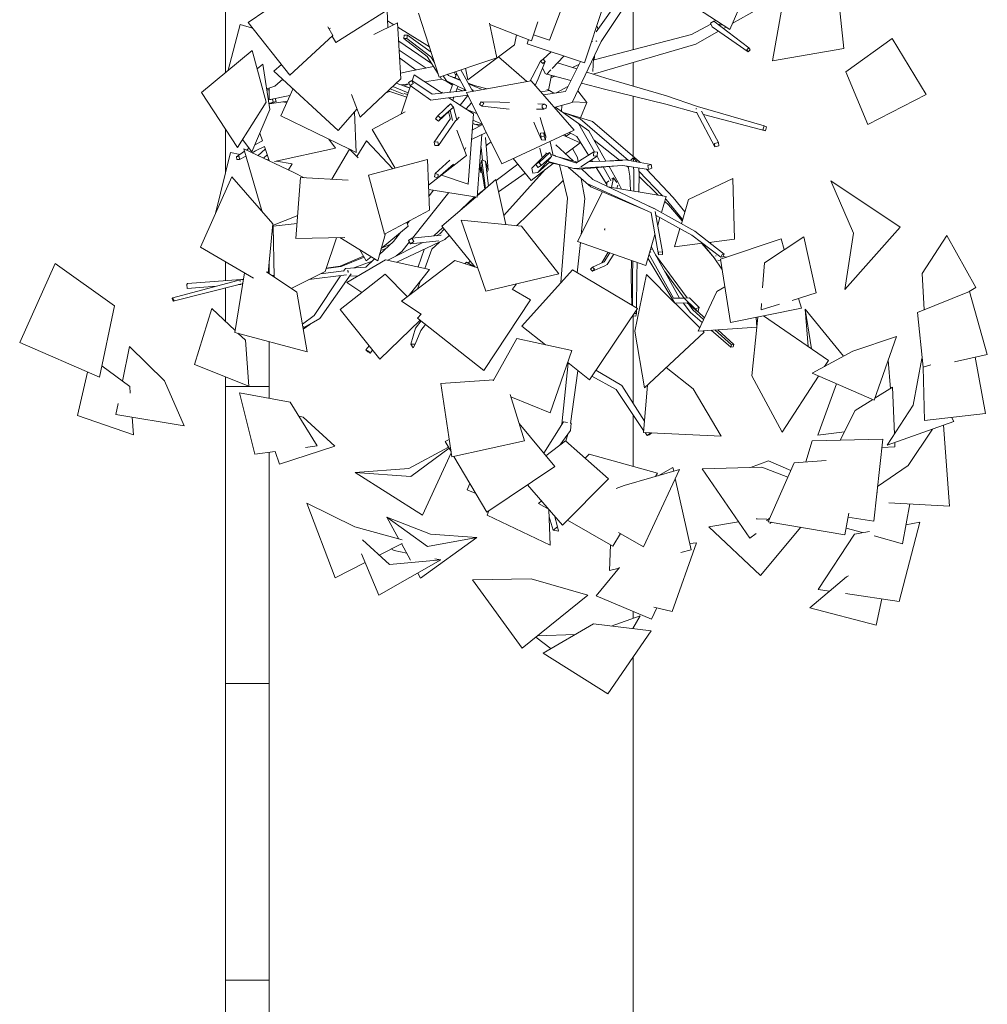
# Model space of a CAD drawing. Header units: millimetres. Extents: x -2624 to 101766, y -16 to 109490.
# Tile 18 of 153: x 97934 to 101258, y 42152 to 45536. Entities that reach past the tile are written whole.
import ezdxf

# ---------------------------------------------------------------- set-up
doc = ezdxf.new("R2010")
doc.units = ezdxf.units.MM
doc.header["$MEASUREMENT"] = 0
for name, color, linetype in [('Nouveau_Terrain _ Modifié.Terrain', 7, 'Continuous'), ('Nouveau_VRD _ Voirie 3d.VRD', 7, 'Continuous'), ('Nouveau_VRD _ Végétation.VRD', 7, 'Continuous'), ('VRD _ Bordure.VRD', 7, 'Continuous')]:
    doc.layers.add(name, color=color, linetype=linetype)

# ---------------------------------------------------------------- blocks, each defined once
blk = doc.blocks.new('Élément de coupe_26')
at = {"layer": 'Nouveau_Terrain _ Modifié.Terrain', "color": 7, "linetype": 'Continuous', "lineweight": 15}
for p, q in [((100041.3, 45433.1), (100041.3, 45615.6)), ((100041.3, 45308.4), (100041.3, 45389.3)), ((100041.3, 45067.1), (100041.3, 45273.8)), ((100041.3, 44217.5), (100041.3, 44518)), ((100041.3, 44000.7), (100041.3, 44178.6)), ((100041.3, 43478.9), (100041.3, 43502.3)), ((100041.3, 43443.2), (100041.3, 43445.6)), ((100041.3, 39861.6), (100041.3, 43345.1))]:
    blk.add_line(p, q, dxfattribs=at)
blk = doc.blocks.new('Élément de coupe_32')
at = {"layer": 'VRD _ Bordure.VRD', "color": 7, "linetype": 'Continuous', "lineweight": 15}
for p, q in [((98791.3, 45295.1), (98783, 45295.1)), ((98791.3, 45302), (98791.3, 45295.1)), ((98791.3, 45295.1), (98791.3, 45261.8)), ((98791.3, 44708.2), (98791.3, 44663)), ((98791.3, 44429.5), (98791.3, 44295.1)), ((98668, 44275.1), (98641.3, 44275.1)), ((98671.6, 44275.1), (98668, 44275.1)), ((98678.3, 44275.1), (98671.6, 44275.1)), ((98686.7, 44275.1), (98678.3, 44275.1)), ((98791.3, 44275.1), (98686.7, 44275.1)), ((98791.3, 44295.1), (98791.3, 44275.1)), ((98791.3, 44275.1), (98791.3, 44234.7)), ((98791.3, 44049.6), (98791.3, 43275.1)), ((98668, 43255.1), (98641.3, 43255.1)), ((98671.6, 43255.1), (98668, 43255.1)), ((98678.3, 43255.1), (98671.6, 43255.1)), ((98686.7, 43255.1), (98678.3, 43255.1)), ((98791.3, 43255.1), (98686.7, 43255.1)), ((98791.3, 43275.1), (98791.3, 43255.1)), ((98791.3, 43255.1), (98791.3, 42255.1)), ((98791.3, 42255.1), (98791.3, 42235.1)), ((98668, 42235.1), (98641.3, 42235.1)), ((98671.6, 42235.1), (98668, 42235.1)), ((98678.3, 42235.1), (98671.6, 42235.1)), ((98686.7, 42235.1), (98678.3, 42235.1)), ((98791.3, 42235.1), (98686.7, 42235.1)), ((98791.3, 42235.1), (98791.3, 41235.1))]:
    blk.add_line(p, q, dxfattribs=at)
blk = doc.blocks.new('Élément de coupe_54')
at = {"layer": 'Nouveau_VRD _ Voirie 3d.VRD', "color": 251, "linetype": 'Continuous', "lineweight": 15, "true_color": 0x6a6a6a}
for p, q in [((98641.3, 45354.9), (98641.3, 45579.9)), ((98641.3, 45012.8), (98641.3, 45159.6)), ((98641.3, 44639.3), (98641.3, 44704)), ((98641.3, 44498.4), (98641.3, 44614.4)), ((98641.3, 39377.1), (98641.3, 44308.2))]:
    blk.add_line(p, q, dxfattribs=at)
blk = doc.blocks.new('Élément de coupe_1478')
at = {"layer": 'Nouveau_VRD _ Végétation.VRD', "color": 7, "linetype": 'Continuous', "lineweight": 15}
for p, q in [((99859.6, 45746.7), (99754.2, 45466)), ((100462.8, 45705.9), (100373.4, 45502.7)), ((100765.7, 45436.7), (100739.9, 45684.5)), ((99914.6, 45494.9), (100008.5, 45627)), ((99020.2, 45457.5), (99253, 45605.8)), ((99932.1, 45460.9), (100030.2, 45611.6)), ((100373.4, 45502.7), (100217.2, 45606.2)), ((98719, 45526.4), (98780, 45567.9)), ((99196.1, 45569.5), (99198.4, 45508.3)), ((99304.2, 45558.7), (99375.4, 45339.1)), ((99939.5, 45585.3), (99874.8, 45387.4)), ((100382.3, 45522.8), (100467.7, 45570.9)), ((100520.1, 45395.1), (100553.4, 45582)), ((98650, 45362.2), (98691.8, 45520.1)), ((98691.8, 45520.1), (98734, 45507.3)), ((98719, 45526.4), (98862.2, 45345.4)), ((99150.4, 45485), (99232.3, 45524.9)), ((99219.4, 45518.6), (99197.5, 45532.2)), ((99232.3, 45524.9), (99243.4, 45332.8)), ((99547.8, 45523.9), (99573.1, 45405.2)), ((99692.7, 45464.1), (99548.6, 45520.1)), ((99714, 45529.4), (99692.7, 45464.1)), ((100241.8, 45485.8), (100308.6, 45520.7)), ((100319.1, 45530.8), (100306.8, 45524)), ((100306.8, 45524), (100313.6, 45511.4)), ((100327.1, 45533.3), (100319.1, 45530.8)), ((100319.1, 45530.8), (100439, 45439.2)), ((100344.6, 45521.7), (100333.6, 45519.7)), ((100348.4, 45519.3), (100337.4, 45516.8)), ((98992.7, 45512), (99010, 45481.8)), ((98996.3, 45505.6), (99001.8, 45507)), ((99341.9, 45442.4), (99233.1, 45510)), ((99754.2, 45466), (99699.3, 45484.4)), ((99907.4, 45398), (100241.8, 45485.8)), ((99920.9, 45503.7), (99916.7, 45515.7)), ((99920.7, 45504.1), (99921.5, 45504.6)), ((100257.2, 45452.4), (100335.3, 45496.4)), ((100313.6, 45511.4), (100436.9, 45426)), ((100351.9, 45505.7), (100361.1, 45510.8)), ((98862.2, 45345.4), (99010, 45481.8)), ((99007.4, 45479.3), (99020.2, 45457.5)), ((99349.1, 45386.1), (99235.9, 45462.1)), ((99255.3, 45482.7), (99253.9, 45471.5)), ((99253.9, 45471.5), (99264.5, 45472)), ((99334, 45410), (99253.9, 45471.5)), ((99265.9, 45483.3), (99255.3, 45482.7)), ((99264.5, 45472), (99265.9, 45483.3)), ((99346.6, 45408.8), (99264.5, 45472)), ((99347.7, 45424.7), (99265.9, 45483.3)), ((99641.3, 45484.1), (99633.4, 45449.9)), ((99681.5, 45468.5), (99677.1, 45452.9)), ((99677.1, 45452.9), (99874.8, 45387.4)), ((99832.1, 45251.5), (99932.1, 45460.9)), ((99898.9, 45460.9), (99902.4, 45461.3)), ((99904.2, 45349.2), (100257.2, 45452.4)), ((99913.3, 45462.4), (99915.2, 45462.6)), ((99915.2, 45462.6), (99916.8, 45463.6)), ((100931.8, 45471.6), (100771.9, 45357.3)), ((101048.6, 45278.8), (100931.8, 45471.6)), ((98558.1, 45286), (98732, 45430)), ((98732, 45430), (98781, 45252.7)), ((99330.8, 45370.2), (99237.7, 45431.9)), ((99473, 45329.1), (99633.4, 45449.9)), ((99732.9, 45400), (99759.6, 45425.5)), ((100439, 45439.2), (100431.9, 45432.3)), ((100431.9, 45432.3), (100436.9, 45426)), ((100436.9, 45426), (100444, 45432.9)), ((100444, 45432.9), (100439, 45439.2)), ((100765.7, 45436.7), (100520.1, 45395.1)), ((98749.3, 45367.4), (98769.3, 45383.2)), ((98769.3, 45383.2), (98793.6, 45227.4)), ((99296.5, 45363.3), (99239.2, 45404.6)), ((99371.8, 45350.3), (99334, 45410)), ((99359.2, 45389.3), (99346.6, 45408.8)), ((99375.4, 45339.1), (99573.1, 45405.2)), ((99675.8, 45323.7), (99578.9, 45408.8)), ((99694.8, 45339.2), (99723.7, 45394.2)), ((99715.2, 45333.1), (99739.3, 45392.7)), ((99732, 45401), (99723.7, 45394.2)), ((99723.7, 45394.2), (99731, 45385.9)), ((99731, 45385.9), (99739.3, 45392.7)), ((99739.3, 45392.7), (99732, 45401)), ((99762.9, 45368.4), (99803.5, 45411)), ((99781.4, 45387.8), (99847.7, 45367)), ((99808.9, 45289.7), (99860.4, 45392.1)), ((99902.7, 45358.7), (99905, 45404.3)), ((99908, 45398.1), (99908.3, 45411.2)), ((98807.4, 45359.8), (98832.8, 45382.6)), ((98807.4, 45359.8), (99027.5, 45155.9)), ((99269, 45357.9), (99242.3, 45352.4)), ((99356, 45375.2), (99269, 45357.9)), ((99432.7, 45344.8), (99426.2, 45356.1)), ((99429.5, 45335.8), (99435, 45351.2)), ((99467, 45292.6), (99431.4, 45357.8)), ((99490.2, 45289.9), (99449.8, 45364)), ((99473, 45329.1), (99465.8, 45369.3)), ((99645.9, 45350.9), (99641.6, 45353.8)), ((99647.4, 45348.6), (99645.9, 45350.9)), ((99730.3, 45370.4), (99738.7, 45350.9)), ((99738.7, 45350.9), (99740.7, 45350.4)), ((99743.4, 45347.9), (99759.1, 45364.4)), ((99744.7, 45349.4), (99828, 45327.7)), ((99833.5, 45371.4), (99855.2, 45381.8)), ((99882.1, 45356.2), (99947.3, 45335.7)), ((99882.5, 45357.1), (99883.9, 45356.9)), ((100848, 45176.2), (100771.9, 45357.3)), ((98838, 45331.5), (98810.3, 45308.3)), ((99103.4, 45200.9), (99243.4, 45332.8)), ((99268.2, 45303.4), (99227.3, 45317.6)), ((99272.4, 45315.4), (99243.7, 45311.9)), ((99272.2, 45315.3), (99253.9, 45308.4)), ((99280.8, 45327.1), (99270, 45320.5)), ((99270, 45320.5), (99274.9, 45309.9)), ((99274.9, 45309.9), (99285.6, 45316.6)), ((99285.6, 45316.6), (99280.8, 45327.1)), ((99350.6, 45279.8), (99280.8, 45327.1)), ((99282.2, 45326.2), (99288.8, 45346.3)), ((99288.8, 45346.3), (99384.9, 45283.6)), ((99384.7, 45331.3), (99324.9, 45322.7)), ((99383.4, 45331.9), (99378.3, 45340.1)), ((99431.3, 45310.8), (99383.4, 45331.9)), ((99399.9, 45326), (99388.6, 45343.5)), ((99420.5, 45310.7), (99398.7, 45325.1)), ((99466.3, 45293.8), (99399.9, 45326)), ((99407, 45344.8), (99404.2, 45348.7)), ((99448, 45327.4), (99407, 45344.8)), ((99447.1, 45329.1), (99415.7, 45341.1)), ((99430.3, 45337.9), (99425.8, 45337.3)), ((99446.7, 45329.3), (99446.8, 45329.6)), ((99468.4, 45286), (99690.6, 45326.3)), ((99499.5, 45309), (99474.6, 45318.6)), ((99519.4, 45297), (99476.3, 45315.3)), ((99688.1, 45325.9), (99694.8, 45339.2)), ((99839.1, 45156.3), (99690.6, 45326.3)), ((99705.3, 45309.5), (99715.2, 45333.1)), ((99751, 45294.1), (99761, 45345.2)), ((99759.2, 45336), (99772.2, 45342.2)), ((99766.7, 45343.7), (99760.7, 45343.6)), ((99864, 45318.4), (99943, 45297.9)), ((99947.3, 45335.7), (100156.3, 45275.1)), ((98558.1, 45286), (98682.4, 45097.4)), ((98782.4, 45299), (98810.3, 45308.3)), ((98831.3, 45205.5), (98872.8, 45299.3)), ((99204.1, 45289.6), (99193, 45285.4)), ((99263.7, 45270.1), (99199.2, 45291.2)), ((99252.3, 45280.1), (99206.8, 45298.3)), ((99268.7, 45285.3), (99215.5, 45306.6)), ((99244.9, 45212.9), (99276.5, 45308.8)), ((99266.6, 45278.7), (99254.4, 45282.7)), ((99274.4, 45302.4), (99257.2, 45307.2)), ((99346.5, 45259.9), (99274.9, 45309.9)), ((99467.7, 45292.7), (99350.6, 45279.8)), ((99381.6, 45285.7), (99385.5, 45287.7)), ((99385.5, 45287.7), (99387, 45283.8)), ((99411.9, 45286.6), (99422, 45314.9)), ((99432.2, 45288.8), (99438.8, 45307.1)), ((99442.4, 45296.2), (99436.3, 45300.2)), ((99455.9, 45291.4), (99442.4, 45296.2)), ((99463.2, 45292.2), (99460.7, 45296.5)), ((99590.9, 45041.3), (99468.4, 45286)), ((99489.6, 45295.1), (99487.5, 45294.9)), ((99493.5, 45290.5), (99489.6, 45295.1)), ((99540.3, 45299), (99499.5, 45309)), ((99753.6, 45293.2), (99723.9, 45288.2)), ((99733, 45277.8), (99808.9, 45289.7)), ((99744.6, 45296.5), (99753.6, 45293.2)), ((99769.1, 45283.5), (99753.6, 45293.2)), ((99777.6, 45284.8), (99817.2, 45306.1)), ((99882.5, 45251.4), (99851.5, 45292.2)), ((99943, 45297.9), (100154.3, 45246.1)), ((98682.4, 45097.4), (98781, 45252.7)), ((98862.2, 45275.3), (98788.3, 45261.2)), ((98788.4, 45260.8), (98801.9, 45262.6)), ((98790.3, 45248.6), (98804.7, 45252.7)), ((98853.6, 45255.9), (98792, 45247)), ((98792, 45247), (98814.4, 45255.4)), ((98796.5, 45261.9), (98811.6, 45265.4)), ((98811.6, 45265.4), (98801.9, 45262.6)), ((98801.9, 45262.6), (98804.7, 45252.7)), ((98804.7, 45252.7), (98814.4, 45255.4)), ((98814.4, 45255.4), (98811.6, 45265.4)), ((98836.1, 45253.4), (98851.8, 45251.8)), ((99073.8, 45279.5), (99103.4, 45200.9)), ((99473.3, 45276.3), (99346.5, 45259.9)), ((99408.8, 45268), (99492.7, 45213.2)), ((99421.8, 45259.5), (99425.6, 45270.1)), ((99473.5, 45275.8), (99447.6, 45242.6)), ((99486.2, 45250.5), (99468.1, 45229.3)), ((99473.1, 45275.2), (99472.5, 45276.2)), ((99518.9, 45254.3), (99513.8, 45244.5)), ((99528.3, 45249), (99518.9, 45254.3)), ((99583.3, 45253.1), (99518.9, 45254.3)), ((99523.1, 45239.2), (99528.3, 45249)), ((99616.8, 45252.1), (99583.3, 45253.1)), ((99713.8, 45247.4), (99737, 45246.2)), ((99770.5, 45234.9), (99832.1, 45251.5)), ((99882.5, 45251.4), (99833.4, 45254.4)), ((99860.5, 45199), (99882.5, 45251.4)), ((100156.3, 45275.1), (100262.3, 45237.7)), ((101048.6, 45278.8), (100848, 45176.2)), ((98731.3, 45082.6), (98793.6, 45227.4)), ((98790.6, 45246.9), (98792, 45247)), ((99027.5, 45155.9), (99092.8, 45229.3)), ((99090.3, 45080.3), (99084.5, 45220)), ((99144.3, 45159.3), (99258.3, 45220)), ((99414.4, 45246.6), (99370.1, 45205.6)), ((99410.1, 45223.4), (99373.1, 45187.9)), ((99424.2, 45235.6), (99380.4, 45197.7)), ((99402.9, 45237), (99393.4, 45227.2)), ((99414.4, 45246.6), (99402.9, 45237)), ((99412.3, 45197.6), (99406.9, 45220.3)), ((99420.8, 45190.1), (99412.7, 45225.7)), ((99424.2, 45235.6), (99414.4, 45246.6)), ((99435.8, 45191.6), (99424.2, 45235.6)), ((99504.3, 45214.2), (99472.7, 45226.3)), ((99513.8, 45244.5), (99523.1, 45239.2)), ((99584.9, 45232), (99523.1, 45239.2)), ((99615.6, 45228.8), (99584.9, 45232)), ((99709.8, 45228.3), (99735.2, 45229.1)), ((99729.2, 45242.7), (99728.4, 45234.1)), ((99728.4, 45234.1), (99735.2, 45229.1)), ((99737, 45246.2), (99729.2, 45242.7)), ((99735.2, 45229.1), (99743, 45232.6)), ((99743.8, 45241.2), (99737, 45246.2)), ((99743, 45232.6), (99743.8, 45241.2)), ((99774.3, 45235.6), (99853.7, 45180)), ((99795.5, 45220.8), (99796.2, 45241.8)), ((99798.7, 45218.5), (99859.4, 45195.8)), ((99809.1, 45214.6), (99901.6, 45186.6)), ((100154.3, 45246.1), (100260.4, 45216.6)), ((100259.6, 45230.7), (100257.9, 45230.3)), ((100257.9, 45230.3), (100258, 45229.1)), ((100259.2, 45218.9), (100322.8, 45099.7)), ((100262.3, 45237.7), (100491.5, 45170.9)), ((100276.9, 45222.2), (100334.5, 45114.1)), ((99067.2, 45091.4), (98831.3, 45205.5)), ((99414, 45196.9), (99357.9, 45115.8)), ((99370.1, 45205.6), (99362.9, 45195.8)), ((99362.9, 45195.8), (99373.1, 45187.9)), ((99380.4, 45197.7), (99370.1, 45205.6)), ((99431.6, 45188.6), (99373, 45103.9)), ((99373.1, 45187.9), (99380.4, 45197.7)), ((99412.3, 45197.6), (99413.4, 45196.1)), ((99431.4, 45188.9), (99435.8, 45191.6)), ((99431.6, 45188.6), (99431.6, 45189)), ((99443.8, 45200.9), (99435.8, 45191.6)), ((99474.7, 44970.4), (99492.7, 45213.2)), ((99522.9, 45177.2), (99491, 45190.9)), ((99700.8, 45183.6), (99708.5, 45164.8)), ((99721.6, 45200.4), (99729.3, 45176.4)), ((99889.2, 45153.7), (99853.7, 45180)), ((99853.7, 45180), (99909.2, 45081.7)), ((99859.4, 45195.8), (100025.3, 45052.7)), ((99901.6, 45186.6), (100063.5, 45048.1)), ((100283.1, 45210.5), (100495.8, 45154.6)), ((98767.8, 45119.8), (98758.8, 45146.6)), ((99144.3, 45159.3), (99224.4, 45026.2)), ((99435.8, 45156.7), (99469.3, 45069.3)), ((99537.1, 45148.9), (99486.1, 45123.9)), ((99523.4, 45176.2), (99488.5, 45156.5)), ((99490.2, 45179.1), (99514.5, 45171.1)), ((99495, 45177.5), (99521.1, 45174.9)), ((99590.9, 45041.3), (99839.1, 45156.3)), ((99708.5, 45164.8), (99726.2, 45123.7)), ((99735.2, 45147), (99723.6, 45146)), ((99723.6, 45146), (99724.6, 45134.4)), ((99729.3, 45176.4), (99741.5, 45136.3)), ((99736.2, 45135.5), (99735.2, 45147)), ((99741.5, 45136.3), (99735.2, 45147)), ((99810.9, 45135.9), (99826, 45146.6)), ((99822.5, 45148.6), (99847.6, 45134.2)), ((99889.2, 45153.7), (99948.2, 45050.3)), ((100491.5, 45170.9), (100487.4, 45157.7)), ((100487.4, 45157.7), (100495.8, 45154.6)), ((100500, 45167.9), (100491.5, 45170.9)), ((100495.8, 45154.6), (100500, 45167.9)), ((98731.3, 45082.6), (98699.4, 45124.3)), ((98767.9, 45119.9), (98741.2, 45105.7)), ((99019.3, 45094.4), (98996.2, 45125.7)), ((99092.4, 45066), (99125.1, 45119.9)), ((99125.1, 45119.9), (99215.8, 45023.9)), ((99370.6, 45116.1), (99357.9, 45115.8)), ((99357.9, 45115.8), (99360.3, 45103.6)), ((99373, 45103.9), (99370.6, 45116.1)), ((99505.7, 44926), (99522.2, 45141.6)), ((99534.7, 45131.7), (99543.5, 45019.2)), ((99553.3, 45116.3), (99541, 45107.7)), ((99724.6, 45134.4), (99736.2, 45135.5)), ((99726.2, 45123.7), (99724.6, 45134.4)), ((99726.2, 45123.7), (99740.2, 45122.7)), ((99740.2, 45122.7), (99736.2, 45135.5)), ((99740.2, 45122.7), (99741.5, 45136.3)), ((99756.7, 45116), (99766.5, 45069.9)), ((99859, 45113.5), (99801.2, 45138.8)), ((99807.7, 45141.8), (99811.9, 45134.1)), ((99859, 45113.5), (99809.4, 45075)), ((99847.6, 45134.2), (99887.7, 45070.2)), ((99907.1, 45122.4), (99995.1, 45053.2)), ((100334.5, 45114.1), (100321.5, 45111.1)), ((100335.8, 45102.6), (100334.5, 45114.1)), ((98657.7, 45079.3), (98606.4, 44870.2)), ((98657.7, 45079.3), (98690.7, 45073.2)), ((98706.5, 45083.8), (98678.5, 45065.1)), ((98767.1, 44875.7), (98704, 45092.3)), ((98704, 45092.3), (98876.2, 45010.9)), ((98722.3, 45094.3), (98713, 45088.1)), ((98744.2, 45085.3), (98732.4, 45078.9)), ((98774.6, 45100.3), (98744.2, 45085.3)), ((98777.3, 45091.3), (98753.1, 45069.1)), ((98790.5, 45052), (98774.4, 45100.2)), ((98809.6, 45048.7), (99019.3, 45094.4)), ((99006.6, 44987.7), (99067.4, 45091.6)), ((99067.4, 45091.6), (99096.4, 45061.9)), ((99090.3, 45080.3), (99067.8, 45091.1)), ((99360.3, 45103.6), (99373, 45103.9)), ((99467.2, 45096.4), (99462.1, 45088.2)), ((99518.8, 45097.4), (99523.8, 45053)), ((99541, 45107.7), (99537, 45102.6)), ((99755.6, 45079.4), (99718.3, 45045.6)), ((99720.5, 45094.5), (99729.4, 45061.9)), ((99741.2, 45078.2), (99746.5, 45076.5)), ((99755.6, 45079.4), (99742.4, 45075.1)), ((99761.3, 45065.8), (99755.6, 45079.4)), ((99776.4, 45106.3), (99835, 45050.7)), ((99833.7, 45093.9), (99850.3, 45063.1)), ((99845.1, 45043.2), (99906.3, 45082)), ((99906.3, 45082), (99905.5, 45068.7)), ((99919.3, 45080.5), (99906.3, 45082)), ((99918.5, 45067.2), (99919.3, 45080.5)), ((100321.5, 45111.1), (100322.8, 45099.7)), ((100322.8, 45099.7), (100335.8, 45102.6)), ((98687.8, 45065.5), (98678.5, 45065.1)), ((98678.5, 45065.1), (98679.9, 45055.2)), ((98679.9, 45055.2), (98689.1, 45055.7)), ((98689.1, 45055.7), (98687.8, 45065.5)), ((98711.3, 45067.5), (98689.1, 45055.7)), ((98783.8, 45071.9), (98771.4, 45060.5)), ((98778.8, 45057), (98789.5, 45055)), ((98816.2, 45050.1), (98869.4, 45040.3)), ((99132.5, 45001.6), (99335.1, 45055.8)), ((99197, 45067), (99198, 45070)), ((99197, 45067), (99200.6, 45065.8)), ((99335.1, 45055.8), (99342.3, 44881)), ((99338.8, 44967.1), (99469.3, 45069.3)), ((99411.8, 45053.8), (99360.8, 45007.2)), ((99521.9, 45053.6), (99517.9, 45041)), ((99534.6, 45049.7), (99521.9, 45053.6)), ((99521.9, 45053.6), (99534.7, 44956)), ((99543.5, 45019.2), (99534.6, 45049.7)), ((99534.6, 45049.7), (99544, 44964)), ((99691.4, 44983.6), (99629.3, 45059.2)), ((99693.6, 45025.4), (99742.4, 45075.1)), ((99742.4, 45075.1), (99707.6, 45039.4)), ((99718.3, 45045.6), (99707.6, 45039.4)), ((99713.9, 45011.3), (99761.3, 45065.8)), ((99754.5, 45046.9), (99713.9, 45011.3)), ((99725, 45034.6), (99718.3, 45045.6)), ((99761.3, 45065.8), (99725, 45034.6)), ((99750.1, 45048.3), (99837.4, 45024.3)), ((99753.4, 45046), (99757.2, 45044.7)), ((99757.2, 45044.7), (99790.4, 45037.2)), ((99758.5, 45072.6), (99840.3, 45045.8)), ((99771.3, 45070.6), (99775.2, 45067.1)), ((99774.4, 45067.3), (99850.2, 45046.5)), ((99840.3, 45045.8), (99849.7, 45046.2)), ((99850.3, 45063.1), (99853, 45048.2)), ((99861.3, 45030.9), (99918.5, 45067.2)), ((99887.9, 45047.8), (100004.8, 45052.7)), ((99897.8, 45054.1), (99901.4, 45048.3)), ((99905.5, 45068.7), (99918.5, 45067.2)), ((99917.6, 45066.6), (99927.3, 45049.4)), ((99961.7, 45050.9), (100015, 45054.5)), ((100015, 45054.5), (100103, 45039)), ((100042.1, 45061.1), (100033.5, 45053.1)), ((100054.6, 45048.3), (100042.1, 45061.1)), ((100042.1, 45061.1), (100042.5, 45049.7)), ((100063.5, 45048.1), (100066, 45045.5)), ((98869.4, 45040.3), (98857.7, 45019.7)), ((98911.4, 44993.1), (98876.2, 45010.9)), ((99424.5, 45039.3), (99370, 44993.1)), ((99513.9, 45032.7), (99517.8, 45011.4)), ((99517.8, 45011.4), (99517.9, 45041)), ((99517.8, 45011.4), (99522.8, 45009.1)), ((99517.9, 45041), (99531.4, 44953.4)), ((99538.8, 45011.1), (99543.5, 45019.2)), ((99645.7, 45039.2), (99571, 44983.1)), ((99739.5, 45020.8), (99597.1, 44863.6)), ((99767.3, 45042.4), (99691.4, 44983.6)), ((99693.6, 45025.4), (99697.3, 45008.6)), ((99697.3, 45008.6), (99713.9, 45011.3)), ((99707.6, 45039.4), (99714.3, 45028.4)), ((99714.3, 45028.4), (99725, 45034.6)), ((99788.1, 45037.8), (99816, 44922.7)), ((99818.5, 45029.5), (99896, 44962)), ((99837.4, 45024.3), (100006.6, 45035.4)), ((99837.4, 45024.3), (99856.7, 45022.4)), ((99856.7, 45022.4), (99973.8, 45033.3)), ((99864, 45023.1), (99902.6, 44986.5)), ((99914.3, 45027.7), (99950.9, 44969.3)), ((99938.3, 45030), (99962.1, 44987.7)), ((99958.8, 45031.9), (99990.5, 44976.3)), ((100006.6, 45035.4), (100094, 45021.9)), ((100020.4, 45033.3), (100024.6, 45029.9)), ((100024.2, 45032.7), (100030.2, 44998.5)), ((100043.1, 45029.8), (100043.6, 45016.5)), ((100043.6, 45016.5), (100043.8, 44947.3)), ((100061.2, 45027), (100061.8, 45003.4)), ((100061.5, 45016), (100141.9, 44931.3)), ((100087.2, 45022.9), (100179.6, 44924.6)), ((100103, 45039), (100091.5, 45035.2)), ((100091.5, 45035.2), (100094, 45021.9)), ((100094, 45021.9), (100105.5, 45025.6)), ((100105.5, 45025.6), (100103, 45039)), ((98554.9, 44754.4), (98662.8, 44995.6)), ((98662.8, 44995.6), (98803.1, 44834.3)), ((98883, 44784), (98899, 44993.8)), ((98899, 44993.8), (99062.2, 44984.5)), ((99132.5, 45001.6), (99187.6, 44799.2)), ((99360.8, 45007.2), (99359.1, 44996.4)), ((99359.1, 44996.4), (99370, 44993.1)), ((99371.7, 45003.9), (99360.8, 45007.2)), ((99370, 44993.1), (99371.7, 45003.9)), ((99383.5, 45002.1), (99474.7, 44970.4)), ((99506.1, 44931.3), (99570.2, 44986.7)), ((99570.2, 44986.7), (99604, 44831.8)), ((99670.9, 45008.6), (99579.4, 44944.4)), ((99801.1, 44984.1), (99641.1, 44828)), ((99863.4, 44990.4), (99875.8, 44921.7)), ((99902.6, 44986.5), (100112.4, 44887.4)), ((99951.4, 44977.1), (99950.6, 44963.8)), ((99958.4, 44981.9), (99951.4, 44977.1)), ((99962.1, 44987.7), (99965, 44982.1)), ((99973.6, 44992.2), (99967.4, 44959.7)), ((99973.6, 44992.2), (99967.8, 44988.2)), ((99985.2, 44976.1), (99973.6, 44992.2)), ((100030.2, 44998.5), (100032.2, 44949.2)), ((100061.8, 45003.4), (100061.3, 44944.5)), ((100061.7, 44997.1), (100127.7, 44933.6)), ((100384.4, 44989.9), (100231.3, 44917.7)), ((100389.9, 44782.2), (100384.4, 44989.9)), ((100721.4, 44982.4), (100958.5, 44822.6)), ((100721.4, 44982.4), (100798.2, 44802.3)), ((99339.3, 44953.1), (99505.7, 44926)), ((99355.3, 44950.5), (99340.2, 44931)), ((99533.4, 44954.8), (99512.1, 44938.9)), ((99850.8, 44773.4), (99936.6, 44944.6)), ((99887.6, 44970.7), (100104.2, 44872)), ((99896, 44962), (100081.6, 44882.3)), ((100155.5, 44929.1), (99954.9, 44961.8)), ((99988.6, 44967.9), (99985.8, 44956.7)), ((99990.5, 44976.3), (100002, 44954.1)), ((99408.5, 44941.9), (99283.2, 44785.2)), ((99384.2, 44826), (99500.9, 44926.8)), ((99496.5, 44927.5), (99450.7, 44883.5)), ((99500.4, 44926.8), (99497.6, 44924)), ((99512.1, 44938.9), (99506.2, 44932.8)), ((99816, 44922.7), (99793.5, 44632.4)), ((99875.8, 44921.7), (99863.1, 44797.9)), ((100139, 44873.2), (100155.5, 44929.1)), ((100150.4, 44911.8), (100162.5, 44900.2)), ((100152.8, 44919.9), (100154.8, 44917.8)), ((100154.8, 44917.8), (100211.4, 44849.4)), ((100179.6, 44924.6), (100219.1, 44876)), ((100207.2, 44834.9), (100231.3, 44917.7)), ((98759.4, 44884.6), (98764.4, 44885.1)), ((99187.6, 44799.2), (99342.3, 44881)), ((100088.3, 44898.8), (100113.6, 44887.5)), ((100113.6, 44887.5), (100253.1, 44809)), ((100117.7, 44877), (100142.6, 44738.2)), ((100162.5, 44900.2), (100210.1, 44845.1)), ((98606.4, 44870.2), (98606.7, 44870.2)), ((98889, 44862.8), (98802.6, 44828.5)), ((99273.2, 44844.4), (99265.5, 44834.5)), ((99535.3, 44603.5), (99450.6, 44847.4)), ((99450.6, 44847.4), (99658, 44826.3)), ((100103, 44872.6), (100128.9, 44728.3)), ((100120.1, 44863.4), (100243, 44795.6)), ((100126.1, 44829.8), (100133.8, 44855.8)), ((98787.4, 44665.7), (98803.1, 44834.3)), ((98804.2, 44826.7), (98887, 44836.3)), ((98807.7, 44652), (98804.2, 44826.7)), ((99176.2, 44750.1), (99268.5, 44826.2)), ((99263.7, 44839.4), (99268.5, 44826.2)), ((99387.2, 44822.4), (99356.7, 44793.1)), ((99392.5, 44815.8), (99377.7, 44800.6)), ((99497.8, 44686.6), (99384.2, 44826)), ((99786.6, 44662.3), (99658, 44826.3)), ((99943.8, 44818.2), (99942.8, 44814.2)), ((99942.8, 44814.2), (99945.4, 44813.5)), ((100183.9, 44755.1), (100202.3, 44818.1)), ((100253.1, 44809), (100353.8, 44730.5)), ((100958.5, 44822.6), (100768.7, 44608.8)), ((98883, 44784), (99050.4, 44787.7)), ((99022.4, 44787), (98983.1, 44670.5)), ((99033.2, 44787.3), (99163.8, 44707.1)), ((99163.8, 44707.1), (99191, 44801)), ((99218.6, 44774), (99170.4, 44729.7)), ((99242.5, 44804.7), (99218.6, 44774)), ((99394.8, 44780.3), (99229.9, 44702.5)), ((99280.9, 44784.9), (99270, 44777.8)), ((99270, 44777.8), (99276.9, 44766.2)), ((99374, 44776.7), (99276.9, 44766.2)), ((99382, 44795.8), (99280.9, 44784.9)), ((99287.8, 44773.4), (99280.9, 44784.9)), ((99377.7, 44800.6), (99364.6, 44793.9)), ((99409.8, 44794.6), (99394.8, 44780.3)), ((100085, 44691.1), (100116.5, 44797.4)), ((100243, 44795.6), (100342.9, 44720.2)), ((100389.9, 44782.2), (100302.3, 44770.7)), ((100550.1, 44783), (100341.3, 44712.7)), ((100627.7, 44790.1), (100492.5, 44700.9)), ((100560.9, 44746), (100550.1, 44783)), ((100671, 44596.9), (100627.7, 44790.1)), ((100768.7, 44608.8), (100798.2, 44802.3)), ((101119.1, 44794.9), (101034.8, 44664.3)), ((101119.1, 44794.9), (101219, 44615.5)), ((98737.3, 44648.2), (98554.9, 44754.4)), ((99101.9, 44745.1), (99124.6, 44707.4)), ((99192.3, 44749.8), (99174.1, 44742.5)), ((99207.9, 44764.2), (99177.1, 44750.7)), ((99318.9, 44770.7), (99198.1, 44709.5)), ((99247.1, 44740), (99227.7, 44724.5)), ((99273.1, 44772.6), (99247.1, 44740)), ((99276.9, 44766.2), (99287.8, 44773.4)), ((99323.2, 44746.5), (99302.6, 44686.6)), ((99350.4, 44747.9), (99326.3, 44681.4)), ((99376, 44771.4), (99350.4, 44747.9)), ((99860.2, 44770.1), (99849.6, 44666.5)), ((100085, 44691.1), (99850.8, 44773.4)), ((100099.5, 44740.1), (100102.5, 44736)), ((100104.6, 44745.8), (100101.2, 44745.6)), ((100104.1, 44755.6), (100110.5, 44743.4)), ((100110.5, 44743.4), (100201.4, 44578.6)), ((100279.9, 44767.7), (100183.9, 44755.1)), ((100277.2, 44767.4), (100321.8, 44715.8)), ((100279.2, 44767.6), (100320.1, 44718.2)), ((100304.6, 44771), (100309.3, 44765.2)), ((99114.8, 44723.7), (99034.9, 44688.9)), ((99117.2, 44719.6), (99038, 44687.8)), ((99057.9, 44632.7), (99191, 44711)), ((99144.7, 44706.2), (99081.5, 44683.4)), ((99153, 44713.8), (99122.6, 44685.9)), ((99124.6, 44707.4), (99141.1, 44721.1)), ((99342, 44677.9), (99191, 44711)), ((99245.2, 44569), (99428.7, 44708.6)), ((99507.5, 44683.5), (99428.7, 44708.6)), ((99481.4, 44706.7), (99475.1, 44699.8)), ((99955.3, 44736.7), (99934.2, 44700.1)), ((99961.4, 44734.6), (99942.5, 44703.8)), ((99975, 44729.8), (99952.3, 44694.3)), ((100035.4, 44708.5), (100035.3, 44653.6)), ((100040.7, 44706.7), (100039.8, 44656.8)), ((100092.5, 44716.2), (100185.3, 44561.6)), ((100093.1, 44718.4), (100093.6, 44717.7)), ((100096.2, 44728.7), (100180.1, 44578.6)), ((100118.6, 44728.5), (100227.1, 44579.7)), ((100129.1, 44736.9), (100128.9, 44728.3)), ((100128.9, 44728.3), (100142.4, 44729.6)), ((100142.6, 44738.2), (100129.1, 44736.9)), ((100142.4, 44729.6), (100142.6, 44738.2)), ((100320.1, 44718.2), (100346.7, 44678.9)), ((100324.3, 44711.9), (100324.3, 44711.2)), ((100324.3, 44711.2), (100324.9, 44711.1)), ((100325.3, 44724.7), (100325.2, 44723.3)), ((100326.7, 44724.8), (100325.3, 44724.7)), ((100332.1, 44709.8), (100342.1, 44708.1)), ((100375.9, 44495.2), (100341.3, 44712.7)), ((100347.2, 44729.5), (100342.9, 44720.2)), ((100342.9, 44720.2), (100349.4, 44721.2)), ((100353.8, 44730.5), (100347.2, 44729.5)), ((100349.4, 44721.2), (100353.8, 44730.5)), ((100350, 44722.5), (100363.4, 44720.2)), ((97933.7, 44426.2), (98055.9, 44698.8)), ((98055.9, 44698.8), (98258.9, 44552.4)), ((99046.9, 44672.5), (98966.9, 44662.5)), ((99038, 44687.8), (98986.6, 44681.1)), ((99034.9, 44688.9), (98987, 44682.1)), ((99053, 44681.6), (99046.8, 44672.2)), ((99122.6, 44685.9), (99053, 44681.6)), ((99062.4, 44673.2), (99059.2, 44673.2)), ((99062.7, 44667.5), (99062.4, 44673.2)), ((99342, 44677.9), (99272.5, 44589.8)), ((99463.6, 44697.5), (99468.8, 44703.4)), ((99497, 44686.8), (99468.8, 44703.4)), ((99659.5, 44482.5), (99832.8, 44676.4)), ((100056.7, 44543.9), (99832.8, 44676.4)), ((99902, 44685.6), (99895, 44678.9)), ((99895, 44678.9), (99901.8, 44671.6)), ((99943.8, 44690.2), (99901.8, 44671.6)), ((99901.8, 44671.6), (99908.7, 44678.3)), ((99942.5, 44703.8), (99902, 44685.6)), ((99908.7, 44678.3), (99902, 44685.6)), ((99943.8, 44690.2), (99952.3, 44694.3)), ((100055.9, 44701.3), (100054.7, 44655.6)), ((100486.6, 44614.7), (100492.5, 44700.9)), ((98695.4, 44642.8), (98460.1, 44580.6)), ((98694, 44643.3), (98510.2, 44629.4)), ((98673.1, 44461.5), (98705.7, 44666.6)), ((98691.4, 44639.6), (98691.7, 44640)), ((98691.8, 44636.3), (98691.4, 44639.6)), ((98693.2, 44642.2), (98694, 44643.3)), ((98694, 44643.3), (98694.1, 44642.4)), ((98702.1, 44643.7), (98695.4, 44642.8)), ((98781.9, 44669.4), (98886.1, 44599.3)), ((98807.6, 44657.5), (98800.8, 44656.6)), ((98866.4, 44612.6), (98983.1, 44670.5)), ((99056.5, 44658.8), (98927, 44642.7)), ((99036.2, 44656.3), (98946.1, 44519.9)), ((99072.7, 44663.1), (98964.9, 44509.6)), ((99034.3, 44540.1), (99189.4, 44661.3)), ((99096.4, 44655.3), (99066.9, 44654.8)), ((99265.6, 44584.5), (99189.4, 44661.3)), ((99310.8, 44638.4), (99301, 44611.5)), ((99786.6, 44662.3), (99535.3, 44603.5)), ((100035.3, 44653.6), (100037.4, 44555.3)), ((100039.8, 44656.8), (100039.7, 44553.9)), ((100087.3, 44660.6), (100047.4, 44466.2)), ((100054.7, 44655.6), (100052.9, 44546.1)), ((100087.3, 44660.6), (100184.1, 44563.5)), ((100151.2, 44669.4), (100217.3, 44579)), ((101041.6, 44538.8), (101034.8, 44664.3)), ((98687.9, 44626.1), (98460.8, 44569)), ((98507.7, 44625.6), (98510.2, 44629.4)), ((98509.4, 44612.6), (98507.7, 44625.6)), ((98609.9, 44620.2), (98509.4, 44612.6)), ((98693.2, 44626.5), (98685.1, 44625.9)), ((98693.2, 44626.5), (98692.9, 44628.3)), ((98694.2, 44628.1), (98693.2, 44626.5)), ((98699.6, 44628.1), (98693.7, 44627.3)), ((98699.9, 44630.1), (98698.1, 44629.9)), ((99109.1, 44598.6), (99057.9, 44632.7)), ((99689.3, 44573.1), (99626, 44610.6)), ((99626.9, 44610), (99640.5, 44628.1)), ((100356.3, 44618.4), (100329.4, 44602.1)), ((101219, 44615.5), (101196.2, 44601.6)), ((98460.1, 44580.6), (98457.7, 44577.5)), ((98457.7, 44577.5), (98460.8, 44569)), ((98463.2, 44572.1), (98460.1, 44580.6)), ((98460.8, 44569), (98463.2, 44572.1)), ((98921.2, 44394.3), (98886.1, 44599.3)), ((99529, 44330.9), (99689.3, 44573.1)), ((100180.1, 44578.6), (100216.8, 44578.6)), ((100210.3, 44578.6), (100235.3, 44580.2)), ((100216.8, 44578.6), (100254.2, 44542.7)), ((100235.3, 44580.2), (100268.6, 44546.6)), ((100265.3, 44466.1), (100329.4, 44602.1)), ((100671, 44596.9), (100587.5, 44571.5)), ((100619.7, 44544.3), (100609.8, 44578.3)), ((101197.5, 44602.2), (101018.4, 44529.3)), ((101258.5, 44385.6), (101197.5, 44602.2)), ((98207.9, 44307.5), (98258.9, 44552.4)), ((98533.9, 44351.3), (98593.9, 44543.2)), ((98593.9, 44543.2), (98674.1, 44467.5)), ((99171, 44369.6), (99034.3, 44540.1)), ((99312.7, 44524.3), (99245.2, 44569)), ((99891.3, 44298.3), (100056.7, 44543.9)), ((100052.8, 44538.1), (100052.6, 44526.3)), ((100185.3, 44561.6), (100227.4, 44562.9)), ((100186, 44561.6), (100270.5, 44477)), ((100213.6, 44562.5), (100239.1, 44529.5)), ((100227.4, 44562.9), (100263.7, 44532.3)), ((100231.9, 44559.1), (100247, 44538.5)), ((100247, 44538.5), (100283.7, 44505.2)), ((100268.6, 44546.6), (100254.2, 44542.7)), ((100254.2, 44542.7), (100263.7, 44532.3)), ((100263.7, 44532.3), (100268.6, 44546.6)), ((100619.7, 44544.3), (100375.9, 44495.2)), ((100481.5, 44539.3), (100482.9, 44560.8)), ((100544.7, 44558.5), (100481.5, 44539.3)), ((100632.5, 44541.3), (100764.8, 44379.8)), ((100642.6, 44412.7), (100632.5, 44541.3)), ((100632.5, 44541.3), (100654.1, 44404.7)), ((98946.1, 44519.9), (98904.9, 44489.7)), ((98964.9, 44509.6), (98913.7, 44478.9)), ((99171, 44369.6), (99309.4, 44503.5)), ((99300.5, 44510.4), (99312.9, 44524.6)), ((99529, 44330.9), (99300.5, 44510.4)), ((100039.4, 44518.2), (100051.1, 44517.2)), ((100052.6, 44526.3), (100045.2, 44526.9)), ((100051.1, 44517.2), (100052.6, 44526.3)), ((100239.1, 44529.5), (100279, 44495)), ((100263.9, 44533), (100286.9, 44511.9)), ((100464.8, 44513.1), (100466.2, 44479)), ((100465.2, 44504), (100466.9, 44501.5)), ((100469.6, 44514), (100466.2, 44480)), ((100489.2, 44518), (100712.8, 44364.4)), ((101038.2, 44342.1), (101018.4, 44529.3)), ((98913.7, 44478.9), (98906.2, 44482.1)), ((98907.6, 44473.6), (98913.7, 44478.9)), ((98930.1, 44488.8), (98907.8, 44472.8)), ((99293.5, 44475.5), (99277.3, 44421)), ((99312.8, 44500.7), (99293.5, 44475.5)), ((99328.6, 44488.4), (99311.6, 44468)), ((99739.9, 44418.6), (99659.5, 44482.5)), ((100466.2, 44479), (100265.3, 44466.1)), ((100322.8, 44469.8), (100379.1, 44418.8)), ((100332.2, 44470.4), (100387.1, 44420.1)), ((100466.1, 44479), (100449.2, 44312)), ((100466.9, 44501.5), (100468.3, 44500.4)), ((98921.2, 44394.3), (98673.1, 44461.5)), ((98683.3, 44458.7), (98709.1, 44434.4)), ((99311.6, 44468), (99292.7, 44421.4)), ((99560.2, 44294.4), (99641.7, 44439.9)), ((99831.2, 44398.7), (99641.7, 44439.9)), ((100080.1, 44270.6), (100047.4, 44466.2)), ((100285.6, 44461.9), (100080.1, 44270.6)), ((100280.5, 44467), (100285.6, 44461.9)), ((100309.2, 44468.9), (100377, 44410.2)), ((100946.6, 44447.2), (100796.2, 44396.9)), ((100946.6, 44447.2), (100869.7, 44228.5)), ((97933.7, 44426.2), (98207.9, 44307.5)), ((98287, 44293.6), (98310.7, 44412.9)), ((98310.7, 44412.9), (98431.7, 44294.9)), ((98720.5, 44276.5), (98709.1, 44434.4)), ((99134.5, 44415.1), (99123.5, 44401.2)), ((99292.7, 44421.4), (99277.3, 44421)), ((99277.3, 44421), (99286, 44408.6)), ((99286, 44408.6), (99292.7, 44421.4)), ((100379.1, 44418.8), (100377, 44410.2)), ((100377, 44410.2), (100385, 44411.5)), ((100387.1, 44420.1), (100379.1, 44418.8)), ((100385, 44411.5), (100387.1, 44420.1)), ((99131.7, 44396.7), (99123.5, 44401.2)), ((99123.5, 44401.2), (99129.7, 44394.3)), ((99129.7, 44394.3), (99137.8, 44389.8)), ((99137.8, 44389.8), (99131.7, 44396.7)), ((99146.3, 44400.3), (99137.8, 44389.8)), ((99756.5, 44185), (99831.2, 44398.7)), ((100657, 44320.8), (100796.2, 44396.9)), ((101033.3, 44371.4), (101003.3, 44211)), ((101033.3, 44371.4), (101035.6, 44366.9)), ((101258.5, 44385.6), (101146.1, 44360.7)), ((101252.1, 44182.8), (101217, 44376.4)), ((98216, 44346.4), (98312, 44275)), ((98720.5, 44276.5), (98533.9, 44351.3)), ((99818.8, 44355.9), (99796.9, 44145.9)), ((99891.3, 44298.3), (99816.8, 44357.5)), ((100155.2, 44340.4), (100248, 44267.6)), ((100712.8, 44364.4), (100699.6, 44344.1)), ((100917.9, 44365.6), (100925.5, 44268)), ((101065, 44349.4), (101038, 44342)), ((101042.3, 44159.1), (101038, 44342)), ((98132.2, 44175.8), (98167.2, 44325.1)), ((99851.6, 44329.8), (99826.5, 44148.5)), ((99900.1, 44311.4), (99983.5, 44264.6)), ((99913.8, 44331.7), (100002.8, 44278.5)), ((100553.1, 44118.8), (100449.2, 44312)), ((100678.4, 44311.5), (100553.1, 44118.8)), ((100869.7, 44228.5), (100657, 44320.8)), ((98313.7, 44253), (98312, 44275)), ((98499.3, 44140), (98431.7, 44294.9)), ((99381.2, 44286), (99562.4, 44298.3)), ((99418.8, 44033.5), (99381.2, 44286)), ((100002.8, 44278.5), (100080.2, 44155.9)), ((100077.1, 44117.7), (100090.5, 44280.2)), ((100344.4, 44104.8), (100248, 44267.6)), ((100676.5, 44107.9), (100740.2, 44284.7)), ((100933.1, 44272.7), (100872, 44234.9)), ((100933.1, 44272.7), (100939.1, 44112.2)), ((98741.4, 44043.1), (98689.3, 44253.7)), ((98689.3, 44253.7), (98863.1, 44221.3)), ((99668.1, 44088.7), (99619.2, 44247.8)), ((99756.5, 44185), (99621.5, 44240.3)), ((99983.5, 44264.6), (100077.7, 44124.7)), ((98264.3, 44179.2), (98272, 44217.6)), ((98956.4, 44071.3), (98863.1, 44221.3)), ((100864.9, 44230.6), (100804.7, 44193.3)), ((100914.4, 44074.2), (101003.3, 44211)), ((98132.2, 44175.8), (98324.7, 44109.4)), ((98499.3, 44140), (98264.3, 44179.2)), ((98324.7, 44109.4), (98320.1, 44169.9)), ((98893, 44173.2), (98908.1, 44170.3)), ((99016.5, 44069.9), (98908.1, 44170.3)), ((100753, 44091.1), (100804.7, 44193.3)), ((101252.1, 44182.8), (101042.3, 44159.1)), ((101135.6, 44169.6), (101143, 44155.1)), ((99772.5, 44000.9), (99649.8, 44148.3)), ((99801.9, 44153.7), (99734.3, 44046.8)), ((99815.9, 44151.6), (99801.9, 44153.7)), ((99828.2, 44149.8), (99826.7, 44150)), ((99826.7, 44124.7), (99828.2, 44149.8)), ((101143, 44155.1), (100914.4, 44074.2)), ((101108.5, 44142.9), (101128.9, 43864.5)), ((99826.7, 44124.7), (99789.6, 44073.7)), ((99817.4, 44112), (99810.8, 44087.1)), ((100344.4, 44104.8), (100077.1, 44117.7)), ((100082.6, 44117.4), (100089.7, 44106.8)), ((100098.9, 44113.9), (100089.7, 44106.8)), ((100089.7, 44106.8), (100096.2, 44109)), ((100096.2, 44109), (100105.4, 44116.1)), ((100105.4, 44116.1), (100098.9, 44113.9)), ((100767.5, 44119.7), (100676.5, 44107.9)), ((101070.1, 44129.3), (100986.8, 44004.1)), ((99016.5, 44069.9), (98826.5, 44009)), ((98915.6, 44065.9), (98956.4, 44071.3)), ((99270.4, 43993.2), (99407, 44067)), ((99409.1, 44063.4), (99278.2, 43966.7)), ((99395.5, 44086.5), (99409.9, 44093.1)), ((99416.1, 44051.5), (99395.5, 44086.5)), ((99418.8, 44033.5), (99668.1, 44088.7)), ((99742.1, 44037.4), (99809.1, 44088.7)), ((99957.2, 43958.3), (99809.1, 44088.7)), ((100635.5, 44016.2), (100657.2, 44089.3)), ((100899.4, 44093.9), (100657.2, 44089.3)), ((100868.2, 43812.1), (100899.4, 44093.9)), ((100940.7, 44068.5), (100896.3, 44066.3)), ((100940.2, 44083.3), (100940.7, 44068.5)), ((98741.4, 44043.1), (98812, 44052.3)), ((98826.5, 44009), (98811.9, 44052.4)), ((99416.8, 44047.2), (99317.2, 43833.3)), ((99538.5, 43843.3), (99425.8, 44035)), ((99876.6, 44029.3), (99890.8, 44043.2)), ((100124.8, 43977.2), (99890.8, 44043.2)), ((99538.5, 43843.3), (99772.5, 44000.9)), ((100178.1, 43996.6), (100127.4, 43968.8)), ((100180.8, 43984.3), (100178.1, 43996.6)), ((100278.2, 43992.8), (100483.8, 43998.7)), ((100445.2, 43997.6), (100506.7, 44019.8)), ((100573.6, 43964.2), (100483.8, 43998.7)), ((100505.6, 43810.7), (100595.4, 44013.4)), ((100583.7, 43987), (100506.7, 44019.8)), ((100705.1, 44021), (100595.4, 44013.4)), ((100881.4, 43931.2), (100986.8, 44004.1)), ((99270.4, 43993.2), (99086.9, 43979.6)), ((99317.2, 43833.3), (99086.9, 43979.6)), ((99086.9, 43979.6), (99278.2, 43966.7)), ((100200.6, 43990), (100010.6, 43934.8)), ((100200.6, 43990), (100076.9, 43723.9)), ((100118, 43966), (100124.8, 43977.2)), ((100442, 43754.3), (100278.2, 43992.8)), ((99471.6, 43920.4), (99480.5, 43942)), ((99799.2, 43798.7), (99679, 43937.9)), ((99799.2, 43798.7), (99957.2, 43958.3)), ((99982.7, 43925.3), (100010.6, 43934.8)), ((100240.8, 43714), (100186.3, 43959.4)), ((99500.9, 43907.3), (99471.6, 43920.4)), ((100881.4, 43911.6), (100879, 43910.1)), ((99018.1, 43617.6), (98920.9, 43874.6)), ((98920.9, 43874.6), (99085.2, 43793.1)), ((99716.9, 43873.4), (99726.5, 43882.9)), ((99752.5, 43852.8), (99716.9, 43873.4)), ((101128.9, 43864.5), (100920.6, 43876.1)), ((100992, 43872.1), (100967.4, 43734.8)), ((99237, 43750.9), (99195.7, 43826)), ((99345.2, 43768.5), (99195.7, 43826)), ((99195.7, 43826), (99335.5, 43725.1)), ((99539.5, 43833.4), (99545.6, 43848.1)), ((99756.3, 43730.5), (99539.5, 43833.4)), ((99756.3, 43730.5), (99752.2, 43853)), ((99753, 43827.7), (99766.8, 43781.2)), ((99770.8, 43831.6), (99781.7, 43793.2)), ((100768.9, 43766), (100782.3, 43839.6)), ((100868.2, 43812.1), (100779.8, 43826.3)), ((99247.4, 43748.1), (99085.2, 43793.1)), ((99781.7, 43793.2), (99766.8, 43781.2)), ((99785.5, 43778.3), (99781.7, 43793.2)), ((99971.5, 43726.2), (99816.2, 43816)), ((100302, 43792.6), (100403.6, 43810.2)), ((100479.1, 43625.3), (100302, 43792.6)), ((100464.3, 43820.7), (100467.3, 43821.2)), ((100500.4, 43819.5), (100467.3, 43821.2)), ((100501, 43815.1), (100499.9, 43816.2)), ((100510, 43823), (100501, 43815.1)), ((100768.9, 43766), (100505.6, 43810.7)), ((100516.7, 43808.8), (100511, 43804.6)), ((101026.4, 43808.7), (100955.5, 43536.6)), ((101026.4, 43808.7), (100979.1, 43800.1)), ((99345.2, 43768.5), (99504.9, 43756.8)), ((99766.8, 43781.2), (99785.5, 43778.3)), ((99971.5, 43726.2), (99998.1, 43769.7)), ((100076.9, 43723.9), (99990.7, 43774)), ((100464.5, 43770.7), (100442, 43754.3)), ((100617.3, 43791.8), (100479.1, 43625.3)), ((100677.4, 43577.6), (100802.1, 43768.3)), ((100829.8, 43773.3), (100773.1, 43789.1)), ((100853.9, 43777.6), (100802.1, 43768.3)), ((100967.4, 43734.8), (100870.2, 43762)), ((99111.5, 43749), (99204.1, 43663.2)), ((99247.4, 43736.4), (99168.9, 43695.8)), ((99277.1, 43678.1), (99245.5, 43735.5)), ((99504.9, 43756.8), (99311.1, 43616.3)), ((99504.9, 43756.8), (99335.5, 43725.1)), ((99960.3, 43642.8), (99963.4, 43730.9)), ((100259.6, 43738.7), (100175.2, 43501.7)), ((100259.6, 43738.7), (100235.9, 43736.4)), ((99168.2, 43557.9), (99108.6, 43700.4)), ((99220.6, 43711.6), (99209.8, 43717)), ((99220.6, 43711.6), (99263.4, 43703)), ((100240.8, 43714), (100205.2, 43705)), ((99121, 43670.9), (99018.1, 43617.6)), ((99381.2, 43679.4), (99168.2, 43557.9)), ((99381.2, 43679.4), (99204.1, 43663.2)), ((99359.6, 43683.7), (99381.2, 43679.4)), ((99311.1, 43616.3), (99301.5, 43633.9)), ((99914.1, 43555.8), (99995.2, 43653.3)), ((99993.5, 43651.2), (99960.3, 43642.8)), ((100781.8, 43624.2), (100774.1, 43620.9)), ((99489.4, 43610.6), (99691.6, 43614)), ((99660, 43376), (99489.4, 43610.6)), ((99885.9, 43558), (99691.6, 43614)), ((100649.2, 43514.7), (100774.1, 43620.9)), ((99885.9, 43558), (99660, 43376)), ((100104.7, 43475.6), (99914.1, 43555.8)), ((100716.4, 43571.8), (100677.4, 43577.6)), ((100955.5, 43536.6), (100770.8, 43563.8)), ((100895.6, 43545.4), (100876.6, 43455.2)), ((100066.2, 43487.7), (99965.9, 43452.1)), ((100066.2, 43487.7), (100040, 43443.3)), ((100104.7, 43475.6), (100122.9, 43514.8)), ((100175.2, 43501.7), (100112.9, 43517.2)), ((100876.6, 43455.2), (100649.2, 43514.7)), ((99732.3, 43358.4), (99904.9, 43459.3)), ((100103.5, 43435.8), (99904.9, 43459.3)), ((99712.3, 43418.1), (99843.3, 43423.3)), ((100103.5, 43435.8), (99955, 43219.2)), ((99759.6, 43374.3), (99707.7, 43414.3)), ((99955, 43219.2), (99732.3, 43358.4))]:
    blk.add_line(p, q, dxfattribs=at)

msp = doc.modelspace()

# ---------------------------------------------------------------- block references
at = {"layer": 'Nouveau_Terrain _ Modifié.Terrain', "lineweight": 0}
msp.add_blockref('Élément de coupe_26', (0, 0), dxfattribs=at)
at = {"layer": 'Nouveau_VRD _ Voirie 3d.VRD', "lineweight": 0}
msp.add_blockref('Élément de coupe_54', (0, 0), dxfattribs=at)
at = {"layer": 'Nouveau_VRD _ Végétation.VRD', "lineweight": 0}
msp.add_blockref('Élément de coupe_1478', (0, 0), dxfattribs=at)
at = {"layer": 'VRD _ Bordure.VRD', "lineweight": 0}
msp.add_blockref('Élément de coupe_32', (0, 0), dxfattribs=at)

doc.saveas('drawing.dxf')
